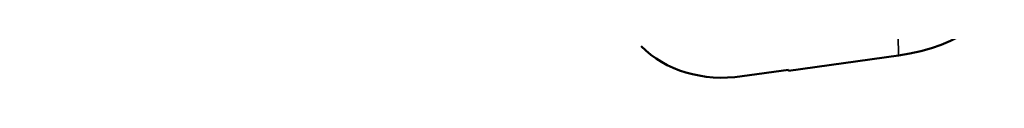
# Model space of a CAD drawing. Header units: inches. Extents: x 1 to 237, y 4 to 150.
# Tile 108 of 166: x 195.352 to 203.019, y 61.96 to 62.237. Entities that reach past the tile are written whole.
import ezdxf

# ---------------------------------------------------------------- set-up
doc = ezdxf.new("R2010")
doc.units = ezdxf.units.IN
doc.header["$LTSCALE"] = 7
doc.header["$MEASUREMENT"] = 0
doc.layers.add('Visible (ANSI)', color=7, linetype='Continuous', lineweight=50)
doc.layers.add('Visible Narrow (ANSI)', color=7, linetype='Continuous', lineweight=35)

msp = doc.modelspace()

# ---------------------------------------------------------------- linework, layer by layer
at = {"layer": 'Visible (ANSI)'}
for p, q in [((202.1943, 62.1647), (201.3386, 62.0461)), ((200.9785, 62.0024), (201.3385, 62.0523)), ((201.3386, 62.0461), (201.3361, 62.052)), ((201.3385, 62.0523), (201.3386, 62.0461))]:
    msp.add_line(p, q, dxfattribs=at)
for centre, major_axis, ratio, start_param, end_param in [((201.9486, 62.7556), (1.0524, 0), 0.57735, 4.948008, 6.320252), ((200.9663, 62.8472), (-0.9119, -0.4105), 0.823065, 0.293589, 1.228546)]:
    msp.add_ellipse(centre, major_axis=major_axis, ratio=ratio, start_param=start_param, end_param=end_param, dxfattribs=at)
msp.add_open_spline([(200.8271, 69.5291), (200.6998, 69.0163), (200.5271, 68.519), (200.096, 67.5653), (199.8341, 67.106), (199.2245, 66.2279), (198.8714, 65.8084), (198.0809, 65.0172), (197.6376, 64.6459), (196.8774, 64.1062), (196.5776, 63.9145), (195.7264, 63.423), (195.1528, 63.1493), (193.9561, 62.6798), (193.3285, 62.4837), (192.0052, 62.1644), (191.3032, 62.0457), (190.596, 61.974)], degree=3, knots=[0, 0, 0, 0, 4.178762, 4.178762, 8.458947, 8.458947, 12.933357, 12.933357, 17.628175, 17.628175, 20.496302, 20.496302, 25.522708, 25.522708, 30.622499, 30.622499, 36.055556, 36.055556, 36.055556, 36.055556], dxfattribs=at)
at = {"layer": 'Visible Narrow (ANSI)'}
msp.add_line((202.1838, 62.8904), (202.1943, 62.1647), dxfattribs=at)

doc.saveas('drawing.dxf')
